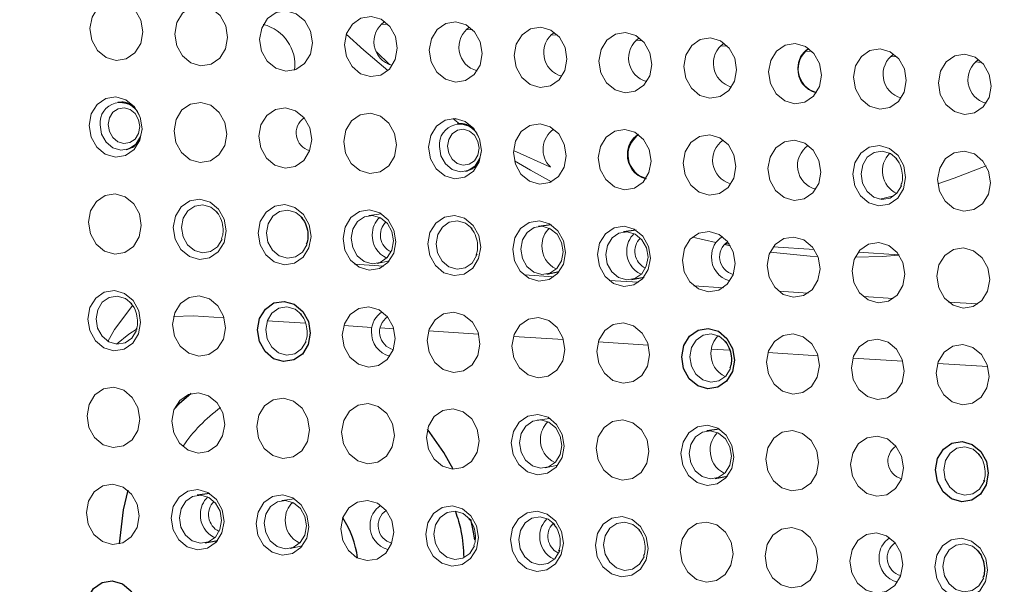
# Model space of a CAD drawing. Header units: millimetres. Extents: x -1472 to 1442, y -78 to 2620.
# Tile 77 of 102: x 700 to 741, y 903 to 927. Entities that reach past the tile are written whole.
import ezdxf

# ---------------------------------------------------------------- set-up
doc = ezdxf.new("R2010")
doc.units = ezdxf.units.MM

msp = doc.modelspace()

# ---------------------------------------------------------------- linework, layer by layer
at = {"color": 144, "linetype": 'Continuous', "lineweight": 18}
for p, q in [((714.987, 926.338), (715.255, 926.321)), ((718.473, 926.115), (718.741, 926.098)), ((721.959, 925.893), (722.227, 925.876)), ((725.444, 925.671), (725.713, 925.654)), ((728.93, 925.448), (729.199, 925.431)), ((714.785, 925.192), (715.32, 924.669)), ((732.416, 925.226), (732.685, 925.209)), ((735.902, 925.004), (736.171, 924.986)), ((739.388, 924.781), (739.657, 924.764)), ((717.913, 922.453), (718.196, 922.239)), ((717.934, 922.437), (718.069, 922.428)), ((721.93, 920.461), (720.411, 921.139)), ((736.037, 919.269), (735.46, 919.142)), ((714.989, 918.531), (714.471, 918.462)), ((727.771, 917.582), (728.727, 917.351)), ((729.072, 917.276), (729.328, 917.225)), ((729.104, 917.309), (729.282, 917.298)), ((731.088, 917.182), (732.768, 917.075)), ((734.574, 916.96), (736.254, 916.853)), ((715.091, 916.388), (713.879, 916.466)), ((714.807, 916.5), (715.318, 916.606)), ((722.063, 915.944), (720.851, 916.021)), ((725.549, 915.721), (724.337, 915.799)), ((729.035, 915.499), (727.823, 915.576)), ((732.521, 915.276), (731.309, 915.354)), ((736.007, 915.054), (734.795, 915.131)), ((739.493, 914.832), (738.281, 914.909)), ((706.445, 914.309), (707.248, 914.336)), ((707.248, 914.336), (708.522, 914.255)), ((710.296, 914.141), (711.87, 914.041)), ((713.439, 913.941), (714.595, 913.867)), ((714.932, 913.846), (715.494, 913.81)), ((716.925, 913.719), (718.98, 913.587)), ((720.411, 913.496), (722.466, 913.365)), ((723.897, 913.274), (725.952, 913.143)), ((728.539, 912.978), (729.299, 912.929)), ((730.868, 912.829), (732.924, 912.698)), ((734.354, 912.607), (736.41, 912.476)), ((737.84, 912.384), (739.896, 912.253)), ((721.902, 910.127), (721.384, 910.057)), ((721.72, 908.095), (722.231, 908.201)), ((711.415, 906.815), (710.897, 906.745)), ((711.233, 904.783), (711.744, 904.889))]:
    msp.add_line(p, q, dxfattribs=at)
at = {"color": 7, "linetype": 'Continuous', "lineweight": 25}
for p, q in [((721.961, 918.087), (721.443, 918.017)), ((725.447, 917.864), (724.929, 917.794)), ((721.779, 916.055), (722.29, 916.161)), ((725.265, 915.832), (725.776, 915.938)), ((728.874, 909.683), (728.356, 909.613)), ((728.692, 907.651), (729.203, 907.757)), ((707.929, 907.037), (707.411, 906.967)), ((707.747, 905.005), (708.258, 905.111)), ((708.188, 905.03), (708.204, 905.1))]:
    msp.add_line(p, q, dxfattribs=at)
at = {"color": 144, "linetype": 'Continuous', "lineweight": 18, "flags": 128}
for points in [[(705.179, 926.013), (705.093, 925.544), (704.855, 925.157), (704.5, 924.91), (704.084, 924.843), (703.67, 924.963), (703.319, 925.255), (703.087, 925.672), (703.008, 926.151), (703.094, 926.62), (703.332, 927.007), (703.686, 927.254), (704.103, 927.321), (704.517, 927.201), (704.868, 926.909), (705.1, 926.492), (705.179, 926.013)], [(708.665, 925.79), (708.579, 925.321), (708.341, 924.934), (707.986, 924.688), (707.57, 924.62), (707.156, 924.741), (706.805, 925.032), (706.573, 925.449), (706.494, 925.929), (706.58, 926.398), (706.818, 926.785), (707.172, 927.031), (707.589, 927.099), (708.003, 926.978), (708.354, 926.687), (708.586, 926.27), (708.665, 925.79)], [(712.151, 925.568), (712.065, 925.099), (711.827, 924.712), (711.472, 924.466), (711.056, 924.398), (710.642, 924.519), (710.291, 924.81), (710.059, 925.227), (709.98, 925.706), (710.066, 926.175), (710.304, 926.563), (710.658, 926.809), (711.075, 926.877), (711.489, 926.756), (711.84, 926.465), (712.072, 926.048), (712.151, 925.568)], [(715.637, 925.346), (715.551, 924.877), (715.313, 924.49), (714.958, 924.243), (714.542, 924.176), (714.128, 924.296), (713.777, 924.587), (713.545, 925.005), (713.466, 925.484), (713.552, 925.953), (713.79, 926.34), (714.144, 926.586), (714.561, 926.654), (714.975, 926.533), (715.326, 926.242), (715.558, 925.825), (715.637, 925.346)], [(719.123, 925.123), (719.037, 924.654), (718.799, 924.267), (718.444, 924.021), (718.028, 923.953), (717.613, 924.074), (717.263, 924.365), (717.031, 924.782), (716.952, 925.262), (717.038, 925.731), (717.276, 926.118), (717.63, 926.364), (718.047, 926.432), (718.461, 926.311), (718.811, 926.02), (719.044, 925.603), (719.123, 925.123)], [(722.609, 924.901), (722.523, 924.432), (722.285, 924.045), (721.93, 923.799), (721.514, 923.731), (721.099, 923.852), (720.749, 924.143), (720.517, 924.56), (720.438, 925.039), (720.524, 925.508), (720.762, 925.895), (721.116, 926.142), (721.533, 926.209), (721.947, 926.089), (722.297, 925.797), (722.53, 925.38), (722.609, 924.901)], [(715.251, 924.429), (714.266, 925.262), (713.542, 925.925)], [(726.095, 924.678), (726.009, 924.209), (725.771, 923.822), (725.416, 923.576), (725, 923.508), (724.585, 923.629), (724.235, 923.92), (724.003, 924.337), (723.924, 924.817), (724.01, 925.286), (724.248, 925.673), (724.602, 925.919), (725.018, 925.987), (725.433, 925.866), (725.783, 925.575), (726.016, 925.158), (726.095, 924.678)], [(729.581, 924.456), (729.495, 923.987), (729.256, 923.6), (728.902, 923.354), (728.486, 923.286), (728.071, 923.407), (727.721, 923.698), (727.489, 924.115), (727.41, 924.595), (727.496, 925.064), (727.734, 925.451), (728.088, 925.697), (728.504, 925.765), (728.919, 925.644), (729.269, 925.353), (729.502, 924.936), (729.581, 924.456)], [(733.067, 924.234), (732.981, 923.765), (732.742, 923.378), (732.388, 923.131), (731.972, 923.064), (731.557, 923.184), (731.207, 923.476), (730.975, 923.893), (730.896, 924.372), (730.982, 924.841), (731.22, 925.228), (731.574, 925.474), (731.99, 925.542), (732.405, 925.421), (732.755, 925.13), (732.988, 924.713), (733.067, 924.234)], [(736.553, 924.011), (736.467, 923.542), (736.228, 923.155), (735.874, 922.909), (735.458, 922.841), (735.043, 922.962), (734.693, 923.253), (734.461, 923.67), (734.382, 924.15), (734.468, 924.619), (734.706, 925.006), (735.06, 925.252), (735.476, 925.32), (735.891, 925.199), (736.241, 924.908), (736.474, 924.491), (736.553, 924.011)], [(740.039, 923.789), (739.953, 923.32), (739.714, 922.933), (739.36, 922.687), (738.944, 922.619), (738.529, 922.74), (738.179, 923.031), (737.947, 923.448), (737.868, 923.927), (737.954, 924.396), (738.192, 924.784), (738.546, 925.03), (738.962, 925.098), (739.377, 924.977), (739.727, 924.686), (739.96, 924.268), (740.039, 923.789)], [(705.15, 922.033), (705.064, 921.564), (704.825, 921.177), (704.471, 920.931), (704.055, 920.863), (703.64, 920.984), (703.29, 921.275), (703.058, 921.692), (702.978, 922.172), (703.065, 922.641), (703.303, 923.028), (703.657, 923.274), (704.073, 923.342), (704.488, 923.221), (704.838, 922.93), (705.071, 922.513), (705.15, 922.033)], [(705.054, 922.12), (705.007, 922.405), (704.868, 922.654), (704.66, 922.827), (704.413, 922.899), (704.165, 922.859), (703.954, 922.712), (703.812, 922.482), (703.761, 922.202), (703.808, 921.917), (703.946, 921.668), (704.155, 921.495), (704.402, 921.423), (704.65, 921.463), (704.861, 921.61), (705.003, 921.84), (705.054, 922.12)], [(708.636, 921.811), (708.55, 921.342), (708.311, 920.955), (707.957, 920.708), (707.541, 920.641), (707.126, 920.761), (706.776, 921.053), (706.544, 921.47), (706.464, 921.949), (706.551, 922.418), (706.789, 922.805), (707.143, 923.051), (707.559, 923.119), (707.974, 922.998), (708.324, 922.707), (708.557, 922.29), (708.636, 921.811)], [(712.122, 921.588), (712.036, 921.119), (711.797, 920.732), (711.443, 920.486), (711.027, 920.418), (710.612, 920.539), (710.262, 920.83), (710.03, 921.247), (709.95, 921.727), (710.037, 922.196), (710.275, 922.583), (710.629, 922.829), (711.045, 922.897), (711.46, 922.776), (711.81, 922.485), (712.043, 922.068), (712.122, 921.588)], [(715.608, 921.366), (715.521, 920.897), (715.283, 920.51), (714.929, 920.264), (714.513, 920.196), (714.098, 920.317), (713.748, 920.608), (713.516, 921.025), (713.436, 921.504), (713.523, 921.973), (713.761, 922.36), (714.115, 922.607), (714.531, 922.675), (714.946, 922.554), (715.296, 922.263), (715.528, 921.845), (715.608, 921.366)], [(719.094, 921.144), (719.007, 920.675), (718.769, 920.287), (718.415, 920.041), (717.999, 919.973), (717.584, 920.094), (717.234, 920.385), (717.002, 920.802), (716.922, 921.282), (717.009, 921.751), (717.247, 922.138), (717.601, 922.384), (718.017, 922.452), (718.432, 922.331), (718.782, 922.04), (719.014, 921.623), (719.094, 921.144)], [(705.149, 922.022), (705.083, 921.712), (704.893, 921.403), (704.611, 921.207), (704.28, 921.153), (703.949, 921.25), (703.67, 921.481), (703.485, 921.814), (703.422, 922.196)], [(718.998, 921.23), (718.951, 921.516), (718.812, 921.764), (718.604, 921.938), (718.357, 922.01), (718.109, 921.969), (717.898, 921.823), (717.756, 921.592), (717.705, 921.313), (717.752, 921.027), (717.89, 920.779), (718.099, 920.605), (718.346, 920.533), (718.594, 920.574), (718.805, 920.72), (718.947, 920.951), (718.998, 921.23)], [(722.58, 920.921), (722.493, 920.452), (722.255, 920.065), (721.901, 919.819), (721.485, 919.751), (721.07, 919.872), (720.72, 920.163), (720.488, 920.58), (720.408, 921.06), (720.495, 921.529), (720.733, 921.916), (721.087, 922.162), (721.503, 922.23), (721.918, 922.109), (722.268, 921.818), (722.5, 921.401), (722.58, 920.921)], [(726.066, 920.699), (725.979, 920.23), (725.741, 919.843), (725.387, 919.597), (724.971, 919.529), (724.556, 919.65), (724.206, 919.941), (723.973, 920.358), (723.894, 920.837), (723.981, 921.306), (724.219, 921.693), (724.573, 921.94), (724.989, 922.007), (725.404, 921.887), (725.754, 921.595), (725.986, 921.178), (726.066, 920.699)], [(729.552, 920.476), (729.465, 920.007), (729.227, 919.62), (728.873, 919.374), (728.457, 919.306), (728.042, 919.427), (727.692, 919.718), (727.459, 920.135), (727.38, 920.615), (727.466, 921.084), (727.705, 921.471), (728.059, 921.717), (728.475, 921.785), (728.89, 921.664), (729.24, 921.373), (729.472, 920.956), (729.552, 920.476)], [(719.093, 921.133), (719.027, 920.822), (718.837, 920.514), (718.555, 920.318), (718.224, 920.264), (717.893, 920.36), (717.614, 920.592), (717.429, 920.924), (717.366, 921.306)], [(733.038, 920.254), (732.951, 919.785), (732.713, 919.398), (732.359, 919.152), (731.943, 919.084), (731.528, 919.205), (731.178, 919.496), (730.945, 919.913), (730.866, 920.393), (730.952, 920.862), (731.191, 921.249), (731.545, 921.495), (731.961, 921.563), (732.376, 921.442), (732.726, 921.151), (732.958, 920.734), (733.038, 920.254)], [(736.524, 920.032), (736.437, 919.563), (736.199, 919.176), (735.845, 918.929), (735.429, 918.862), (735.014, 918.982), (734.664, 919.274), (734.431, 919.691), (734.352, 920.17), (734.438, 920.639), (734.677, 921.026), (735.031, 921.272), (735.447, 921.34), (735.862, 921.219), (736.212, 920.928), (736.444, 920.511), (736.524, 920.032)], [(736.167, 920.795), (735.897, 921.016), (735.566, 921.112), (735.233, 921.058), (734.95, 920.861), (734.759, 920.552), (734.691, 920.177), (734.754, 919.794), (734.94, 919.46), (735.22, 919.227), (735.551, 919.131), (735.884, 919.185), (736.167, 919.382), (736.357, 919.691), (736.359, 919.695)], [(740.009, 919.809), (739.923, 919.34), (739.685, 918.953), (739.331, 918.707), (738.915, 918.639), (738.5, 918.76), (738.15, 919.051), (737.917, 919.468), (737.838, 919.948), (737.924, 920.417), (738.163, 920.804), (738.517, 921.05), (738.933, 921.118), (739.348, 920.997), (739.698, 920.706), (739.93, 920.289), (740.009, 919.809)], [(720.447, 920.718), (721.108, 920.327), (721.971, 919.851)], [(739.829, 920.514), (738.52, 920), (737.848, 919.772)], [(705.12, 918.053), (705.034, 917.584), (704.796, 917.197), (704.442, 916.951), (704.026, 916.883), (703.611, 917.004), (703.261, 917.295), (703.028, 917.712), (702.949, 918.192), (703.035, 918.661), (703.274, 919.048), (703.628, 919.294), (704.044, 919.362), (704.459, 919.241), (704.809, 918.95), (705.041, 918.533), (705.12, 918.053)], [(708.606, 917.831), (708.52, 917.362), (708.282, 916.975), (707.928, 916.729), (707.512, 916.661), (707.097, 916.782), (706.747, 917.073), (706.514, 917.49), (706.435, 917.969), (706.521, 918.439), (706.76, 918.826), (707.114, 919.072), (707.53, 919.14), (707.945, 919.019), (708.295, 918.728), (708.527, 918.311), (708.606, 917.831)], [(708.25, 918.594), (707.98, 918.815), (707.648, 918.912), (707.316, 918.857), (707.033, 918.66), (706.842, 918.351), (706.773, 917.976), (706.837, 917.593), (707.022, 917.259), (707.302, 917.027), (707.634, 916.93), (707.966, 916.984), (708.25, 917.181), (708.44, 917.491), (708.441, 917.494)], [(712.092, 917.609), (712.006, 917.14), (711.768, 916.753), (711.414, 916.506), (710.998, 916.439), (710.583, 916.559), (710.233, 916.85), (710, 917.268), (709.921, 917.747), (710.007, 918.216), (710.245, 918.603), (710.6, 918.849), (711.016, 918.917), (711.431, 918.796), (711.781, 918.505), (712.013, 918.088), (712.092, 917.609)], [(711.736, 918.372), (711.466, 918.593), (711.134, 918.689), (710.802, 918.635), (710.519, 918.438), (710.328, 918.129), (710.259, 917.754), (710.323, 917.371), (710.508, 917.037), (710.788, 916.804), (711.12, 916.708), (711.452, 916.762), (711.736, 916.959), (711.926, 917.268), (711.927, 917.272)], [(715.578, 917.386), (715.492, 916.917), (715.254, 916.53), (714.9, 916.284), (714.483, 916.216), (714.069, 916.337), (713.719, 916.628), (713.486, 917.045), (713.407, 917.525), (713.493, 917.994), (713.731, 918.381), (714.086, 918.627), (714.502, 918.695), (714.917, 918.574), (715.267, 918.283), (715.499, 917.866), (715.578, 917.386)], [(715.481, 917.421), (715.418, 917.804), (715.232, 918.137), (714.952, 918.37), (714.62, 918.467), (714.288, 918.413), (714.005, 918.216), (713.814, 917.906), (713.745, 917.531), (713.809, 917.148), (713.994, 916.815), (714.274, 916.582), (714.606, 916.485), (714.938, 916.54), (715.222, 916.736), (715.412, 917.046), (715.481, 917.421)], [(719.064, 917.164), (718.978, 916.695), (718.74, 916.308), (718.386, 916.062), (717.969, 915.994), (717.555, 916.115), (717.205, 916.406), (716.972, 916.823), (716.893, 917.302), (716.979, 917.771), (717.217, 918.158), (717.572, 918.405), (717.988, 918.472), (718.403, 918.352), (718.753, 918.06), (718.985, 917.643), (719.064, 917.164)], [(718.708, 917.927), (718.438, 918.148), (718.106, 918.244), (717.774, 918.19), (717.491, 917.993), (717.3, 917.684), (717.231, 917.309), (717.295, 916.926), (717.48, 916.592), (717.76, 916.36), (718.092, 916.263), (718.424, 916.317), (718.707, 916.514), (718.898, 916.823), (718.915, 916.871)], [(722.55, 916.941), (722.464, 916.472), (722.226, 916.085), (721.872, 915.839), (721.455, 915.771), (721.041, 915.892), (720.69, 916.183), (720.458, 916.6), (720.379, 917.08), (720.465, 917.549), (720.703, 917.936), (721.058, 918.182), (721.474, 918.25), (721.888, 918.129), (722.239, 917.838), (722.471, 917.421), (722.55, 916.941)], [(722.453, 916.976), (722.39, 917.359), (722.204, 917.693), (721.924, 917.925), (721.592, 918.022), (721.26, 917.968), (720.977, 917.771), (720.786, 917.462), (720.717, 917.087), (720.781, 916.703), (720.966, 916.37), (721.246, 916.137), (721.578, 916.041), (721.91, 916.095), (722.193, 916.292), (722.384, 916.601), (722.453, 916.976)], [(726.036, 916.719), (725.95, 916.25), (725.712, 915.863), (725.358, 915.617), (724.941, 915.549), (724.527, 915.67), (724.176, 915.961), (723.944, 916.378), (723.865, 916.858), (723.951, 917.327), (724.189, 917.714), (724.544, 917.96), (724.96, 918.028), (725.374, 917.907), (725.725, 917.616), (725.957, 917.199), (726.036, 916.719)], [(725.939, 916.754), (725.876, 917.137), (725.69, 917.47), (725.41, 917.703), (725.078, 917.8), (724.746, 917.745), (724.463, 917.549), (724.272, 917.239), (724.203, 916.864), (724.267, 916.481), (724.452, 916.148), (724.732, 915.915), (725.064, 915.818), (725.396, 915.873), (725.679, 916.069), (725.87, 916.379), (725.939, 916.754)], [(729.522, 916.497), (729.436, 916.028), (729.198, 915.641), (728.844, 915.394), (728.427, 915.327), (728.013, 915.447), (727.662, 915.739), (727.43, 916.156), (727.351, 916.635), (727.437, 917.104), (727.675, 917.491), (728.03, 917.737), (728.446, 917.805), (728.86, 917.684), (729.211, 917.393), (729.443, 916.976), (729.522, 916.497)], [(733.008, 916.274), (732.922, 915.805), (732.684, 915.418), (732.33, 915.172), (731.913, 915.104), (731.499, 915.225), (731.148, 915.516), (730.916, 915.933), (730.837, 916.413), (730.923, 916.882), (731.161, 917.269), (731.516, 917.515), (731.932, 917.583), (732.346, 917.462), (732.697, 917.171), (732.929, 916.754), (733.008, 916.274)], [(736.494, 916.052), (736.408, 915.583), (736.17, 915.196), (735.816, 914.95), (735.399, 914.882), (734.985, 915.003), (734.634, 915.294), (734.402, 915.711), (734.323, 916.19), (734.409, 916.659), (734.647, 917.047), (735.002, 917.293), (735.418, 917.361), (735.832, 917.24), (736.183, 916.949), (736.415, 916.531), (736.494, 916.052)], [(730.955, 916.959), (732.601, 916.799), (732.919, 916.781)], [(734.447, 916.75), (735.561, 916.787), (736.265, 916.837)], [(739.98, 915.83), (739.894, 915.361), (739.656, 914.973), (739.301, 914.727), (738.885, 914.659), (738.471, 914.78), (738.12, 915.071), (737.888, 915.489), (737.809, 915.968), (737.895, 916.437), (738.133, 916.824), (738.488, 917.07), (738.904, 917.138), (739.318, 917.017), (739.669, 916.726), (739.901, 916.309), (739.98, 915.83)], [(705.091, 914.074), (705.005, 913.605), (704.766, 913.218), (704.412, 912.971), (703.996, 912.904), (703.581, 913.024), (703.231, 913.316), (702.999, 913.733), (702.92, 914.212), (703.006, 914.681), (703.244, 915.068), (703.598, 915.314), (704.014, 915.382), (704.429, 915.261), (704.779, 914.97), (705.012, 914.553), (705.091, 914.074)], [(704.735, 914.837), (704.465, 915.058), (704.133, 915.154), (703.8, 915.1), (703.517, 914.903), (703.327, 914.594), (703.258, 914.219), (703.321, 913.836), (703.507, 913.502), (703.787, 913.269), (704.118, 913.173), (704.451, 913.227), (704.734, 913.424), (704.925, 913.733), (704.926, 913.737)], [(708.577, 913.851), (708.491, 913.382), (708.252, 912.995), (707.898, 912.749), (707.482, 912.681), (707.067, 912.802), (706.717, 913.093), (706.485, 913.51), (706.406, 913.99), (706.492, 914.459), (706.73, 914.846), (707.084, 915.092), (707.5, 915.16), (707.915, 915.039), (708.265, 914.748), (708.498, 914.331), (708.577, 913.851)], [(704.768, 914.781), (704.023, 913.784), (703.746, 913.293)], [(711.707, 914.392), (711.437, 914.613), (711.105, 914.709), (710.772, 914.655), (710.489, 914.458), (710.299, 914.149), (710.23, 913.774), (710.293, 913.391), (710.479, 913.057), (710.759, 912.825), (711.09, 912.728), (711.423, 912.782), (711.706, 912.979), (711.897, 913.289), (711.898, 913.292)], [(715.549, 913.407), (715.463, 912.938), (715.224, 912.55), (714.87, 912.304), (714.454, 912.236), (714.039, 912.357), (713.689, 912.648), (713.457, 913.065), (713.378, 913.545), (713.464, 914.014), (713.702, 914.401), (714.056, 914.647), (714.472, 914.715), (714.887, 914.594), (715.237, 914.303), (715.47, 913.886), (715.549, 913.407)], [(719.035, 913.184), (718.949, 912.715), (718.71, 912.328), (718.356, 912.082), (717.94, 912.014), (717.525, 912.135), (717.175, 912.426), (716.943, 912.843), (716.864, 913.323), (716.95, 913.792), (717.188, 914.179), (717.542, 914.425), (717.958, 914.493), (718.373, 914.372), (718.723, 914.081), (718.956, 913.664), (719.035, 913.184)], [(722.521, 912.962), (722.435, 912.493), (722.196, 912.106), (721.842, 911.86), (721.426, 911.792), (721.011, 911.913), (720.661, 912.204), (720.429, 912.621), (720.35, 913.1), (720.436, 913.569), (720.674, 913.956), (721.028, 914.203), (721.444, 914.27), (721.859, 914.15), (722.209, 913.858), (722.442, 913.441), (722.521, 912.962)], [(726.007, 912.739), (725.921, 912.27), (725.682, 911.883), (725.328, 911.637), (724.912, 911.569), (724.497, 911.69), (724.147, 911.981), (723.915, 912.398), (723.836, 912.878), (723.922, 913.347), (724.16, 913.734), (724.514, 913.98), (724.93, 914.048), (725.345, 913.927), (725.695, 913.636), (725.928, 913.219), (726.007, 912.739)], [(704.094, 913.175), (704.608, 913.592), (704.949, 913.807)], [(729.137, 913.28), (728.866, 913.501), (728.535, 913.598), (728.202, 913.543), (727.919, 913.347), (727.729, 913.037), (727.66, 912.662), (727.723, 912.279), (727.909, 911.946), (728.189, 911.713), (728.52, 911.616), (728.853, 911.67), (729.136, 911.867), (729.327, 912.177), (729.328, 912.18)], [(732.979, 912.295), (732.893, 911.826), (732.654, 911.439), (732.3, 911.192), (731.884, 911.125), (731.469, 911.245), (731.119, 911.537), (730.887, 911.954), (730.808, 912.433), (730.894, 912.902), (731.132, 913.289), (731.486, 913.535), (731.902, 913.603), (732.317, 913.482), (732.667, 913.191), (732.9, 912.774), (732.979, 912.295)], [(736.465, 912.072), (736.379, 911.603), (736.14, 911.216), (735.786, 910.97), (735.37, 910.902), (734.955, 911.023), (734.605, 911.314), (734.373, 911.731), (734.294, 912.211), (734.38, 912.68), (734.618, 913.067), (734.972, 913.313), (735.388, 913.381), (735.803, 913.26), (736.153, 912.969), (736.386, 912.552), (736.465, 912.072)], [(739.951, 911.85), (739.865, 911.381), (739.626, 910.994), (739.272, 910.748), (738.856, 910.68), (738.441, 910.801), (738.091, 911.092), (737.859, 911.509), (737.78, 911.988), (737.866, 912.457), (738.104, 912.844), (738.458, 913.091), (738.874, 913.158), (739.289, 913.038), (739.639, 912.747), (739.872, 912.329), (739.951, 911.85)], [(705.062, 910.094), (704.975, 909.625), (704.737, 909.238), (704.383, 908.992), (703.967, 908.924), (703.552, 909.045), (703.202, 909.336), (702.969, 909.753), (702.89, 910.233), (702.976, 910.702), (703.215, 911.089), (703.569, 911.335), (703.985, 911.403), (704.4, 911.282), (704.75, 910.991), (704.982, 910.574), (705.062, 910.094)], [(708.548, 909.872), (708.461, 909.403), (708.223, 909.016), (707.869, 908.769), (707.453, 908.702), (707.038, 908.822), (706.688, 909.113), (706.455, 909.531), (706.376, 910.01), (706.462, 910.479), (706.701, 910.866), (707.055, 911.112), (707.471, 911.18), (707.886, 911.059), (708.236, 910.768), (708.468, 910.351), (708.548, 909.872)], [(712.033, 909.649), (711.947, 909.18), (711.709, 908.793), (711.355, 908.547), (710.939, 908.479), (710.524, 908.6), (710.174, 908.891), (709.941, 909.308), (709.862, 909.788), (709.948, 910.257), (710.187, 910.644), (710.541, 910.89), (710.957, 910.958), (711.372, 910.837), (711.722, 910.546), (711.954, 910.129), (712.033, 909.649)], [(715.519, 909.427), (715.433, 908.958), (715.195, 908.571), (714.841, 908.325), (714.425, 908.257), (714.01, 908.378), (713.66, 908.669), (713.427, 909.086), (713.348, 909.565), (713.434, 910.034), (713.673, 910.421), (714.027, 910.668), (714.443, 910.735), (714.858, 910.615), (715.208, 910.323), (715.44, 909.906), (715.519, 909.427)], [(719.005, 909.204), (718.919, 908.735), (718.681, 908.348), (718.327, 908.102), (717.911, 908.034), (717.496, 908.155), (717.146, 908.446), (716.913, 908.863), (716.834, 909.343), (716.92, 909.812), (717.159, 910.199), (717.513, 910.445), (717.929, 910.513), (718.344, 910.392), (718.694, 910.101), (718.926, 909.684), (719.005, 909.204)], [(722.491, 908.982), (722.405, 908.513), (722.167, 908.126), (721.813, 907.88), (721.397, 907.812), (720.982, 907.933), (720.632, 908.224), (720.399, 908.641), (720.32, 909.121), (720.406, 909.59), (720.645, 909.977), (720.999, 910.223), (721.415, 910.291), (721.83, 910.17), (722.18, 909.879), (722.412, 909.462), (722.491, 908.982)], [(722.394, 909.017), (722.331, 909.4), (722.145, 909.733), (721.865, 909.966), (721.534, 910.063), (721.201, 910.008), (720.918, 909.812), (720.727, 909.502), (720.659, 909.127), (720.722, 908.744), (720.908, 908.411), (721.187, 908.178), (721.519, 908.081), (721.852, 908.136), (722.135, 908.332), (722.325, 908.642), (722.394, 909.017)], [(725.977, 908.76), (725.891, 908.291), (725.653, 907.904), (725.299, 907.657), (724.883, 907.59), (724.468, 907.71), (724.118, 908.002), (723.885, 908.419), (723.806, 908.898), (723.892, 909.367), (724.131, 909.754), (724.485, 910), (724.901, 910.068), (725.316, 909.947), (725.666, 909.656), (725.898, 909.239), (725.977, 908.76)], [(729.463, 908.537), (729.377, 908.068), (729.139, 907.681), (728.785, 907.435), (728.369, 907.367), (727.954, 907.488), (727.604, 907.779), (727.371, 908.196), (727.292, 908.676), (727.378, 909.145), (727.617, 909.532), (727.971, 909.778), (728.387, 909.846), (728.802, 909.725), (729.152, 909.434), (729.384, 909.017), (729.463, 908.537)], [(729.366, 908.572), (729.303, 908.955), (729.117, 909.289), (728.837, 909.521), (728.506, 909.618), (728.173, 909.564), (727.89, 909.367), (727.699, 909.057), (727.63, 908.683), (727.694, 908.299), (727.879, 907.966), (728.159, 907.733), (728.491, 907.637), (728.824, 907.691), (729.107, 907.888), (729.297, 908.197), (729.366, 908.572)], [(732.949, 908.315), (732.863, 907.846), (732.625, 907.459), (732.271, 907.213), (731.855, 907.145), (731.44, 907.266), (731.09, 907.557), (730.857, 907.974), (730.778, 908.453), (730.864, 908.922), (731.103, 909.31), (731.457, 909.556), (731.873, 909.624), (732.288, 909.503), (732.638, 909.212), (732.87, 908.795), (732.949, 908.315)], [(736.435, 908.093), (736.349, 907.624), (736.111, 907.237), (735.757, 906.99), (735.341, 906.922), (734.926, 907.043), (734.576, 907.334), (734.343, 907.752), (734.264, 908.231), (734.35, 908.7), (734.589, 909.087), (734.943, 909.333), (735.359, 909.401), (735.774, 909.28), (736.124, 908.989), (736.356, 908.572), (736.435, 908.093)], [(739.565, 908.633), (739.295, 908.854), (738.963, 908.951), (738.631, 908.896), (738.348, 908.7), (738.157, 908.39), (738.088, 908.015), (738.152, 907.632), (738.337, 907.299), (738.617, 907.066), (738.949, 906.969), (739.281, 907.024), (739.565, 907.22), (739.755, 907.53), (739.772, 907.578)], [(705.032, 906.114), (704.946, 905.645), (704.708, 905.258), (704.354, 905.012), (703.937, 904.944), (703.523, 905.065), (703.172, 905.356), (702.94, 905.773), (702.861, 906.253), (702.947, 906.722), (703.185, 907.109), (703.54, 907.355), (703.956, 907.423), (704.37, 907.302), (704.721, 907.011), (704.953, 906.594), (705.032, 906.114)], [(708.518, 905.892), (708.432, 905.423), (708.194, 905.036), (707.84, 904.79), (707.423, 904.722), (707.009, 904.843), (706.658, 905.134), (706.426, 905.551), (706.347, 906.03), (706.433, 906.499), (706.671, 906.887), (707.026, 907.133), (707.442, 907.201), (707.856, 907.08), (708.207, 906.789), (708.439, 906.371), (708.518, 905.892)], [(708.421, 905.926), (708.357, 906.31), (708.172, 906.643), (707.892, 906.876), (707.56, 906.972), (707.228, 906.918), (706.945, 906.721), (706.754, 906.412), (706.685, 906.037), (706.748, 905.654), (706.934, 905.32), (707.214, 905.088), (707.546, 904.991), (707.878, 905.045), (708.161, 905.242), (708.352, 905.552), (708.421, 905.926)], [(712.004, 905.67), (711.918, 905.201), (711.68, 904.813), (711.325, 904.567), (710.909, 904.499), (710.495, 904.62), (710.144, 904.911), (709.912, 905.329), (709.833, 905.808), (709.919, 906.277), (710.157, 906.664), (710.512, 906.91), (710.928, 906.978), (711.342, 906.857), (711.693, 906.566), (711.925, 906.149), (712.004, 905.67)], [(711.907, 905.704), (711.843, 906.087), (711.658, 906.421), (711.378, 906.653), (711.046, 906.75), (710.714, 906.696), (710.431, 906.499), (710.24, 906.19), (710.171, 905.815), (710.234, 905.431), (710.42, 905.098), (710.7, 904.865), (711.032, 904.769), (711.364, 904.823), (711.647, 905.02), (711.838, 905.329), (711.907, 905.704)], [(715.49, 905.447), (715.404, 904.978), (715.166, 904.591), (714.811, 904.345), (714.395, 904.277), (713.981, 904.398), (713.63, 904.689), (713.398, 905.106), (713.319, 905.586), (713.405, 906.055), (713.643, 906.442), (713.997, 906.688), (714.414, 906.756), (714.828, 906.635), (715.179, 906.344), (715.411, 905.927), (715.49, 905.447)], [(718.976, 905.225), (718.89, 904.756), (718.652, 904.369), (718.297, 904.123), (717.881, 904.055), (717.467, 904.176), (717.116, 904.467), (716.884, 904.884), (716.805, 905.363), (716.891, 905.832), (717.129, 906.219), (717.483, 906.466), (717.9, 906.533), (718.314, 906.413), (718.665, 906.121), (718.897, 905.704), (718.976, 905.225)], [(718.62, 905.988), (718.35, 906.209), (718.018, 906.305), (717.686, 906.251), (717.402, 906.054), (717.212, 905.745), (717.143, 905.37), (717.206, 904.987), (717.392, 904.653), (717.672, 904.421), (718.004, 904.324), (718.336, 904.378), (718.619, 904.575), (718.81, 904.884), (718.811, 904.888)], [(722.462, 905.002), (722.376, 904.533), (722.138, 904.146), (721.783, 903.9), (721.367, 903.832), (720.953, 903.953), (720.602, 904.244), (720.37, 904.661), (720.291, 905.141), (720.377, 905.61), (720.615, 905.997), (720.969, 906.243), (721.386, 906.311), (721.8, 906.19), (722.151, 905.899), (722.383, 905.482), (722.462, 905.002)], [(722.106, 905.765), (721.836, 905.986), (721.504, 906.083), (721.172, 906.029), (720.888, 905.832), (720.698, 905.523), (720.629, 905.148), (720.692, 904.764), (720.878, 904.431), (721.158, 904.198), (721.49, 904.102), (721.822, 904.156), (722.105, 904.353), (722.296, 904.662), (722.313, 904.71)], [(725.948, 904.78), (725.862, 904.311), (725.624, 903.924), (725.269, 903.678), (724.853, 903.61), (724.439, 903.731), (724.088, 904.022), (723.856, 904.439), (723.777, 904.919), (723.863, 905.388), (724.101, 905.775), (724.455, 906.021), (724.872, 906.089), (725.286, 905.968), (725.637, 905.677), (725.869, 905.26), (725.948, 904.78)], [(725.592, 905.543), (725.322, 905.764), (724.99, 905.861), (724.658, 905.806), (724.374, 905.61), (724.184, 905.3), (724.115, 904.925), (724.178, 904.542), (724.364, 904.209), (724.644, 903.976), (724.976, 903.879), (725.308, 903.933), (725.591, 904.13), (725.782, 904.44), (725.783, 904.443)], [(729.434, 904.558), (729.348, 904.089), (729.11, 903.702), (728.755, 903.455), (728.339, 903.388), (727.925, 903.508), (727.574, 903.8), (727.342, 904.217), (727.263, 904.696), (727.349, 905.165), (727.587, 905.552), (727.941, 905.798), (728.358, 905.866), (728.772, 905.745), (729.123, 905.454), (729.355, 905.037), (729.434, 904.558)], [(732.92, 904.335), (732.834, 903.866), (732.596, 903.479), (732.241, 903.233), (731.825, 903.165), (731.41, 903.286), (731.06, 903.577), (730.828, 903.994), (730.749, 904.474), (730.835, 904.943), (731.073, 905.33), (731.427, 905.576), (731.844, 905.644), (732.258, 905.523), (732.608, 905.232), (732.841, 904.815), (732.92, 904.335)], [(736.406, 904.113), (736.32, 903.644), (736.082, 903.257), (735.727, 903.011), (735.311, 902.943), (734.896, 903.064), (734.546, 903.355), (734.314, 903.772), (734.235, 904.251), (734.321, 904.72), (734.559, 905.107), (734.913, 905.354), (735.33, 905.421), (735.744, 905.301), (736.094, 905.01), (736.327, 904.592), (736.406, 904.113)], [(739.892, 903.891), (739.806, 903.421), (739.568, 903.034), (739.213, 902.788), (738.797, 902.72), (738.382, 902.841), (738.032, 903.132), (737.8, 903.549), (737.721, 904.029), (737.807, 904.498), (738.045, 904.885), (738.399, 905.131), (738.815, 905.199), (739.23, 905.078), (739.58, 904.787), (739.813, 904.37), (739.892, 903.891)], [(739.536, 904.653), (739.266, 904.874), (738.934, 904.971), (738.601, 904.917), (738.318, 904.72), (738.128, 904.411), (738.059, 904.036), (738.122, 903.652), (738.308, 903.319), (738.588, 903.086), (738.919, 902.99), (739.252, 903.044), (739.535, 903.241), (739.726, 903.55), (739.727, 903.554)]]:
    msp.add_lwpolyline(points, dxfattribs=at)
at = {"color": 7, "linetype": 'Continuous', "lineweight": 25, "flags": 128}
for points in [[(712.063, 913.629), (711.977, 913.16), (711.738, 912.773), (711.384, 912.527), (710.968, 912.459), (710.553, 912.58), (710.203, 912.871), (709.971, 913.288), (709.892, 913.767), (709.978, 914.236), (710.216, 914.623), (710.57, 914.87), (710.986, 914.938), (711.401, 914.817), (711.751, 914.526), (711.984, 914.108), (712.063, 913.629)], [(729.493, 912.517), (729.407, 912.048), (729.168, 911.661), (728.814, 911.415), (728.398, 911.347), (727.983, 911.468), (727.633, 911.759), (727.401, 912.176), (727.322, 912.656), (727.408, 913.125), (727.646, 913.512), (728, 913.758), (728.416, 913.826), (728.831, 913.705), (729.181, 913.414), (729.414, 912.997), (729.493, 912.517)], [(707.171, 911.151), (706.677, 910.72), (706.481, 910.525)], [(717.928, 908.033), (717.551, 908.72), (716.879, 909.684)], [(739.921, 907.87), (739.835, 907.401), (739.597, 907.014), (739.243, 906.768), (738.827, 906.7), (738.412, 906.821), (738.062, 907.112), (737.829, 907.529), (737.75, 908.009), (737.836, 908.478), (738.075, 908.865), (738.429, 909.111), (738.845, 909.179), (739.26, 909.058), (739.61, 908.767), (739.842, 908.35), (739.921, 907.87)], [(704.564, 907.17), (704.368, 906.366), (704.203, 904.965)], [(718.823, 905.139), (718.773, 905.447), (718.663, 905.982)], [(705.003, 902.135), (704.917, 901.666), (704.678, 901.279), (704.324, 901.032), (703.908, 900.965), (703.493, 901.085), (703.143, 901.376), (702.911, 901.794), (702.832, 902.273), (702.918, 902.742), (703.156, 903.129), (703.51, 903.375), (703.926, 903.443), (704.341, 903.322), (704.691, 903.031), (704.924, 902.614), (705.003, 902.135)]]:
    msp.add_lwpolyline(points, dxfattribs=at)
at = {"color": 144, "linetype": 'Continuous', "lineweight": 18}
for centre, radius, start, end in [((709.718, 924.656), 1.715, 352.9574, 76.0304), ((715.682, 925.608), 1.002, 124.1976, 254.3328), ((719.167, 925.386), 1.001, 123.925, 255.4945), ((722.653, 925.163), 1.001, 123.9251, 255.4944), ((726.139, 924.941), 1.001, 123.9243, 255.4952), ((729.625, 924.719), 1.001, 123.9282, 255.4913), ((733.019, 924.547), 0.922, 121.2633, 181.6656), ((733.111, 924.496), 1.001, 123.924, 255.4955), ((736.597, 924.274), 1.001, 123.9252, 255.4943), ((740.083, 924.051), 1.001, 123.9202, 255.4992), ((733.078, 924.471), 0.982, 177.0808, 256.6892), ((704.26, 922.268), 0.841, 23.7152, 184.9705), ((712.225, 921.861), 0.745, 123.6036, 255.8158), ((718.204, 921.379), 0.841, 23.7152, 184.9705), ((722.631, 921.183), 1.006, 124.2717, 225.8426), ((726.018, 921.012), 0.922, 121.265, 181.6655), ((729.597, 920.739), 1.002, 124.1976, 254.3328), ((733.081, 920.516), 1.001, 123.9213, 255.4982), ((726.077, 920.936), 0.982, 177.0809, 256.6875), ((736.59, 920.298), 1.02, 134.4154, 245.004), ((715.555, 917.693), 0.946, 132.6399, 181.2013), ((715.7, 917.662), 0.76, 134.2396, 245.1799), ((715.614, 917.632), 1.005, 177.6399, 245.7481), ((722.527, 917.248), 0.946, 132.3206, 181.2143), ((726.013, 917.026), 0.946, 132.6466, 181.201), ((729.474, 916.81), 0.922, 121.2652, 181.6655), ((722.587, 917.187), 1.007, 177.6662, 245.2164), ((726.158, 916.995), 0.76, 134.2373, 245.1821), ((729.626, 916.769), 0.745, 123.6009, 255.8186), ((726.072, 916.965), 1.005, 177.6402, 245.7417), ((729.533, 916.734), 0.982, 177.0809, 256.6874), ((715.501, 913.72), 0.922, 121.2621, 181.6656), ((715.652, 913.679), 0.745, 123.6007, 255.8188), ((715.56, 913.643), 0.982, 177.0807, 256.6904), ((729.47, 912.824), 0.946, 132.6401, 181.2013), ((729.528, 912.763), 1.005, 177.6399, 245.7479), ((712.167, 905.362), 6.443, 126.0877, 145.9551), ((722.469, 909.289), 0.946, 132.6405, 181.2013), ((729.441, 908.844), 0.946, 132.6436, 181.2011), ((722.527, 909.228), 1.005, 177.64, 245.7475), ((729.499, 908.783), 1.005, 177.6401, 245.7445), ((736.539, 908.365), 0.745, 123.6017, 255.8178), ((708.495, 906.199), 0.946, 132.6379, 181.2014), ((708.64, 906.168), 0.761, 134.2607, 244.7676), ((711.981, 905.976), 0.946, 132.6432, 181.2012), ((715.443, 905.761), 0.922, 121.4361, 181.6585), ((715.594, 905.72), 0.745, 123.6028, 255.8167), ((708.554, 906.137), 1.005, 177.6398, 245.75), ((712.04, 905.915), 1.005, 177.6401, 245.7449), ((722.439, 905.309), 0.946, 132.6463, 181.201), ((715.505, 905.685), 0.985, 177.1583, 255.204), ((722.588, 905.279), 0.764, 137.348, 242.413), ((722.498, 905.248), 1.005, 177.6402, 245.7419), ((736.358, 904.427), 0.922, 121.2596, 181.6657), ((736.509, 904.386), 0.745, 123.6016, 255.8179), ((736.417, 904.35), 0.982, 177.0806, 256.6928)]:
    msp.add_arc(centre, radius, start, end, dxfattribs=at)
at = {"color": 7, "linetype": 'Continuous', "lineweight": 25}
for centre, radius, start, end in [((726.109, 920.961), 1.001, 123.9239, 255.4955), ((710.18, 903.926), 3.85, 6.8683, 33.2632)]:
    msp.add_arc(centre, radius, start, end, dxfattribs=at)
for points, knots in [([(565.814, 614.81), (564.679, 612.233), (562.521, 607.334), (559.932, 600.059), (557.902, 593.413), (556.354, 587.43), (555.19, 582.16), (554.333, 577.637), (553.735, 573.996), (553.327, 571.195), (553.054, 569.135), (552.874, 567.67), (552.748, 566.58), (552.645, 565.649), (552.533, 564.593), (552.411, 563.377), (552.211, 561.217), (551.945, 557.858), (551.682, 553.253), (551.509, 547.988), (551.465, 542.173), (551.592, 535.849), (552.002, 527.212), (552.948, 516.292), (554.746, 502.991), (557.237, 489.266), (560.429, 475.134), (564.329, 460.615), (568.929, 445.761), (573.87, 431.625), (578.837, 418.709), (583.487, 407.476), (587.912, 397.414), (592.022, 388.527), (595.739, 380.815), (598.66, 374.96), (600.75, 370.866), (602.007, 368.434), (603.003, 366.524), (604.025, 364.579), (605.355, 362.072), (607.091, 358.84), (609.244, 354.894), (611.837, 350.228), (614.915, 344.804), (618.507, 338.623), (622.624, 331.725), (627.121, 324.402), (631.838, 316.941), (636.623, 309.587), (641.446, 302.377), (648.464, 292.164), (657.756, 279.224), (669.444, 263.896), (679.153, 251.88), (686.599, 243.045), (691.553, 237.314), (695.969, 232.322), (699.802, 228.075), (703.299, 224.266), (706.54, 220.794), (709.796, 217.361), (713.195, 213.833), (717.054, 209.901), (722.044, 204.921), (728.318, 198.835), (736.036, 191.63), (744.655, 183.937), (754.124, 175.916), (764.39, 167.728), (775.522, 159.454), (787.51, 151.26), (800.342, 143.333), (814.007, 135.901), (826.978, 129.919), (838.865, 125.384), (849.278, 122.151), (859.512, 119.731), (869.535, 118.142), (878.81, 117.44), (887.329, 117.482), (895.107, 118.119), (902.672, 119.355), (909.995, 121.185), (917.047, 123.596), (924.119, 126.709), (930.94, 130.471), (937.297, 134.73), (942.763, 139.01), (947.422, 143.151), (951.349, 147.024), (954.717, 150.639), (957.849, 154.255), (961.028, 158.196), (964.406, 162.715), (968.124, 168.102), (972.152, 174.484), (976.456, 181.996), (980.871, 190.522), (985.357, 200.152), (989.51, 210.094), (993.327, 220.18), (996.73, 230.019), (999.916, 240.078), (1002.834, 250.105), (1006.011, 261.928), (1009.295, 275.42), (1012.556, 290.412), (1015.369, 304.769), (1017.513, 316.827), (1019.137, 326.667), (1020.349, 334.41), (1021.441, 341.754), (1022.403, 348.547), (1023.211, 354.501), (1023.858, 359.444), (1024.352, 363.334), (1024.745, 366.498), (1025.067, 369.134), (1025.36, 371.578), (1025.639, 373.938), (1025.918, 376.346), (1026.2, 378.807), (1026.486, 381.355), (1026.874, 384.867), (1027.375, 389.523), (1027.991, 395.475), (1028.728, 402.9), (1029.581, 411.984), (1030.536, 422.927), (1031.513, 435.071), (1032.421, 447.449), (1033.256, 459.942), (1034.016, 472.425), (1034.749, 485.781), (1035.445, 500.035), (1036.089, 515.113), (1036.674, 531.027), (1037.191, 547.79), (1037.634, 565.514), (1038.014, 584.367), (1038.3, 604.355), (1038.485, 625.519), (1038.559, 647.765), (1038.513, 671.111), (1038.34, 695.575), (1038.038, 720.65), (1037.611, 746.306), (1037.061, 772.508), (1036.377, 799.739), (1035.556, 828.002), (1034.594, 857.296), (1033.49, 887.618), (1032.248, 918.888), (1030.882, 950.729), (1029.419, 982.722), (1027.728, 1017.753), (1025.798, 1055.683), (1023.623, 1096.396), (1021.296, 1138.31), (1018.832, 1181.3), (1016.248, 1225.237), (1013.675, 1268.214), (1011.137, 1310.172), (1008.654, 1351.06), (1006.287, 1390.108), (1004.048, 1427.323), (1001.944, 1462.72), (999.939, 1497.046), (998.042, 1530.284), (996.251, 1562.548), (994.574, 1593.822), (993.016, 1624.091), (991.587, 1653.22), (990.289, 1681.213), (989.123, 1708.074), (988.088, 1733.813), (987.184, 1758.443), (986.395, 1782.324), (985.727, 1805.439), (985.18, 1827.775), (984.761, 1848.971), (984.464, 1869.098), (984.279, 1888.519), (984.195, 1910.837), (984.302, 1936.366), (984.749, 1965.028), (985.584, 1993.437), (986.556, 2014.534), (987.376, 2028.423), (987.819, 2035.286), (988.298, 2042.09), (988.814, 2048.829), (989.356, 2055.348), (989.897, 2061.381), (990.411, 2066.717), (990.875, 2071.255), (991.278, 2075.016), (991.57, 2077.624), (991.765, 2079.322), (991.92, 2080.656), (992.151, 2082.617), (992.514, 2085.605), (993.154, 2090.643), (994.094, 2097.525), (995.386, 2106.012), (996.919, 2114.92), (998.73, 2124.086), (1000.798, 2133.083), (1003.055, 2141.481), (1005.408, 2148.998), (1007.821, 2155.664), (1010.277, 2161.566), (1012.961, 2167.21), (1015.915, 2172.601), (1019.185, 2177.673), (1021.973, 2181.482), (1023.712, 2183.452), (1024.317, 2184.137)], [0, 0, 0, 0, 0.003436, 0.006534, 0.0093, 0.01174, 0.013858, 0.015655, 0.017132, 0.018161, 0.018945, 0.019543, 0.019872, 0.020222, 0.020634, 0.021109, 0.021647, 0.023162, 0.025027, 0.026991, 0.029239, 0.031704, 0.034214, 0.039066, 0.04407, 0.049232, 0.05456, 0.060056, 0.065723, 0.07153, 0.076326, 0.080705, 0.084657, 0.088171, 0.091239, 0.093857, 0.095198, 0.096173, 0.096795, 0.097509, 0.098533, 0.09984, 0.101447, 0.103355, 0.105564, 0.108129, 0.111008, 0.114157, 0.117314, 0.120436, 0.123521, 0.126568, 0.133647, 0.140489, 0.147081, 0.150074, 0.152773, 0.155132, 0.157157, 0.158851, 0.160626, 0.162201, 0.163877, 0.165829, 0.168052, 0.171362, 0.175109, 0.17926, 0.183624, 0.188278, 0.193193, 0.198339, 0.203682, 0.209192, 0.214839, 0.218834, 0.222696, 0.226413, 0.230001, 0.233474, 0.236293, 0.239056, 0.241771, 0.244446, 0.247089, 0.249702, 0.252676, 0.255397, 0.257868, 0.260089, 0.262056, 0.263761, 0.265367, 0.267166, 0.269172, 0.271396, 0.274162, 0.277237, 0.280648, 0.284422, 0.288588, 0.292159, 0.295941, 0.299707, 0.303427, 0.307091, 0.312775, 0.318246, 0.323461, 0.328383, 0.331309, 0.334098, 0.336741, 0.339227, 0.341414, 0.343147, 0.344542, 0.345594, 0.346546, 0.347373, 0.348217, 0.349079, 0.349957, 0.350857, 0.351811, 0.353723, 0.355847, 0.358189, 0.361674, 0.365572, 0.369895, 0.374658, 0.378797, 0.383236, 0.387983, 0.393048, 0.398439, 0.404059, 0.410011, 0.416301, 0.422939, 0.430063, 0.437563, 0.445446, 0.453717, 0.462384, 0.47145, 0.48037, 0.489651, 0.499297, 0.509308, 0.519685, 0.530426, 0.541529, 0.552912, 0.564258, 0.575522, 0.590131, 0.604557, 0.618776, 0.634659, 0.650223, 0.665445, 0.680304, 0.694781, 0.708862, 0.721762, 0.734288, 0.746434, 0.758193, 0.769562, 0.780671, 0.791377, 0.801678, 0.811577, 0.821076, 0.830178, 0.838889, 0.847213, 0.855526, 0.86343, 0.870934, 0.878047, 0.884824, 0.891591, 0.901804, 0.912032, 0.922202, 0.932234, 0.934725, 0.9372, 0.939659, 0.942099, 0.94452, 0.946755, 0.948684, 0.950358, 0.951733, 0.952818, 0.953231, 0.953605, 0.954291, 0.955398, 0.956914, 0.959883, 0.963077, 0.966469, 0.970036, 0.973705, 0.977151, 0.980351, 0.983339, 0.986146, 0.988816, 0.99202, 0.995214, 0.998336, 1, 1, 1, 1]), ([(704.935, 922.782), (704.864, 922.859), (704.708, 923.028), (704.417, 923.142), (704.228, 923.116), (704.157, 923.107)], [0, 0, 0, 0, 0.3463632, 0.7531146, 1, 1, 1, 1]), ([(718.879, 921.892), (718.808, 921.97), (718.652, 922.138), (718.361, 922.252), (718.172, 922.227), (718.101, 922.217)], [0, 0, 0, 0, 0.346363, 0.753115, 1, 1, 1, 1]), ([(704.491, 921.179), (704.581, 921.206), (704.776, 921.264), (704.989, 921.463), (705.06, 921.637), (705.088, 921.705)], [0, 0, 0, 0, 0.34339, 0.742759, 1, 1, 1, 1]), ([(718.435, 920.289), (718.525, 920.316), (718.72, 920.375), (718.933, 920.573), (719.004, 920.747), (719.032, 920.815)], [0, 0, 0, 0, 0.34339, 0.742759, 1, 1, 1, 1]), ([(711.694, 918.379), (711.702, 918.373), (711.796, 918.292), (711.905, 918.049), (711.963, 917.79), (711.965, 917.653), (711.965, 917.631)], [0, 0, 0, 0, 0.039263, 0.496892, 0.921711, 1, 1, 1, 1]), ([(711.965, 917.631), (711.962, 917.543), (711.958, 917.418), (711.909, 917.314), (711.895, 917.283)], [0, 0, 0, 0, 0.705739, 1, 1, 1, 1]), ([(729.095, 913.288), (729.102, 913.281), (729.196, 913.2), (729.306, 912.958), (729.364, 912.699), (729.365, 912.561), (729.365, 912.54)], [0, 0, 0, 0, 0.039263, 0.496892, 0.921711, 1, 1, 1, 1]), ([(729.365, 912.54), (729.363, 912.451), (729.359, 912.326), (729.31, 912.222), (729.295, 912.192)], [0, 0, 0, 0, 0.7057391, 1, 1, 1, 1]), ([(718.023, 906.298), (718.109, 906.037), (718.31, 905.423), (718.349, 904.776), (718.372, 904.404)], [0, 0, 0, 0, 0.426193, 1, 1, 1, 1]), ([(739.494, 904.661), (739.501, 904.655), (739.595, 904.574), (739.705, 904.331), (739.763, 904.072), (739.764, 903.935), (739.765, 903.913)], [0, 0, 0, 0, 0.039263, 0.496892, 0.921711, 1, 1, 1, 1]), ([(739.765, 903.913), (739.762, 903.825), (739.758, 903.7), (739.709, 903.596), (739.694, 903.565)], [0, 0, 0, 0, 0.705739, 1, 1, 1, 1])]:
    msp.add_open_spline(points, degree=3, knots=knots, dxfattribs=at)
at = {"color": 144, "linetype": 'Continuous', "lineweight": 18}
for points, knots in [([(736.126, 920.802), (736.133, 920.796), (736.227, 920.715), (736.336, 920.472), (736.395, 920.213), (736.396, 920.076), (736.396, 920.054)], [0, 0, 0, 0, 0.039263, 0.496892, 0.921711, 1, 1, 1, 1]), ([(736.396, 920.054), (736.393, 919.966), (736.39, 919.841), (736.34, 919.737), (736.326, 919.706)], [0, 0, 0, 0, 0.705739, 1, 1, 1, 1]), ([(708.208, 918.602), (708.216, 918.595), (708.31, 918.514), (708.419, 918.271), (708.477, 918.013), (708.479, 917.875), (708.479, 917.854)], [0, 0, 0, 0, 0.039263, 0.496892, 0.921711, 1, 1, 1, 1]), ([(708.479, 917.854), (708.476, 917.765), (708.472, 917.64), (708.423, 917.536), (708.409, 917.506)], [0, 0, 0, 0, 0.705739, 1, 1, 1, 1]), ([(718.666, 917.935), (718.674, 917.928), (718.768, 917.847), (718.877, 917.604), (718.935, 917.346), (718.937, 917.208), (718.937, 917.187)], [0, 0, 0, 0, 0.039263, 0.496892, 0.921711, 1, 1, 1, 1]), ([(718.937, 917.187), (718.934, 917.098), (718.93, 916.973), (718.881, 916.869), (718.867, 916.838)], [0, 0, 0, 0, 0.705739, 1, 1, 1, 1]), ([(704.693, 914.845), (704.7, 914.838), (704.794, 914.757), (704.904, 914.514), (704.962, 914.256), (704.963, 914.118), (704.964, 914.097)], [0, 0, 0, 0, 0.039263, 0.496892, 0.921711, 1, 1, 1, 1]), ([(711.665, 914.4), (711.672, 914.393), (711.766, 914.312), (711.876, 914.069), (711.934, 913.811), (711.935, 913.673), (711.935, 913.652)], [0, 0, 0, 0, 0.039263, 0.496892, 0.921711, 1, 1, 1, 1]), ([(704.964, 914.097), (704.961, 914.008), (704.957, 913.883), (704.908, 913.779), (704.893, 913.748)], [0, 0, 0, 0, 0.705739, 1, 1, 1, 1]), ([(711.935, 913.652), (711.933, 913.563), (711.929, 913.438), (711.88, 913.334), (711.865, 913.303)], [0, 0, 0, 0, 0.7057391, 1, 1, 1, 1]), ([(739.523, 908.641), (739.531, 908.635), (739.625, 908.554), (739.734, 908.311), (739.792, 908.052), (739.794, 907.914), (739.794, 907.893)], [0, 0, 0, 0, 0.039263, 0.496892, 0.921711, 1, 1, 1, 1]), ([(739.794, 907.893), (739.791, 907.805), (739.787, 907.679), (739.738, 907.575), (739.724, 907.545)], [0, 0, 0, 0, 0.705739, 1, 1, 1, 1]), ([(718.578, 905.996), (718.586, 905.989), (718.68, 905.908), (718.789, 905.665), (718.847, 905.407), (718.848, 905.269), (718.849, 905.248)], [0, 0, 0, 0, 0.039263, 0.496892, 0.921711, 1, 1, 1, 1]), ([(722.064, 905.773), (722.072, 905.767), (722.166, 905.686), (722.275, 905.443), (722.333, 905.184), (722.334, 905.047), (722.335, 905.025)], [0, 0, 0, 0, 0.039263, 0.496892, 0.921711, 1, 1, 1, 1]), ([(725.55, 905.551), (725.557, 905.544), (725.652, 905.463), (725.761, 905.221), (725.819, 904.962), (725.82, 904.824), (725.821, 904.803)], [0, 0, 0, 0, 0.039263, 0.496892, 0.921711, 1, 1, 1, 1]), ([(718.849, 905.248), (718.846, 905.159), (718.842, 905.034), (718.793, 904.93), (718.778, 904.899)], [0, 0, 0, 0, 0.705739, 1, 1, 1, 1]), ([(722.335, 905.025), (722.332, 904.937), (722.328, 904.812), (722.279, 904.708), (722.264, 904.677)], [0, 0, 0, 0, 0.705739, 1, 1, 1, 1]), ([(725.821, 904.803), (725.818, 904.714), (725.814, 904.589), (725.765, 904.485), (725.75, 904.455)], [0, 0, 0, 0, 0.705739, 1, 1, 1, 1])]:
    msp.add_open_spline(points, degree=3, knots=knots, dxfattribs=at)

doc.saveas('drawing.dxf')
